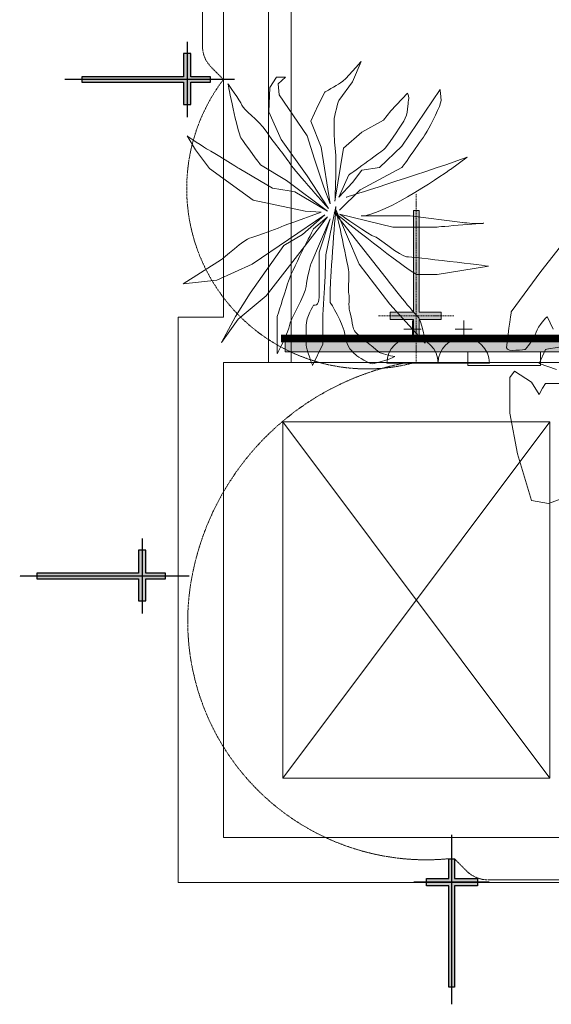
# Model space of a CAD drawing. Header units: millimetres. Extents: x -750 to 72845, y -24282 to 18874.
# Tile 52 of 154: x 49465 to 51258, y -410 to 2911. Entities that reach past the tile are written whole.
import ezdxf

# ---------------------------------------------------------------- set-up
doc = ezdxf.new("R2010")
doc.units = ezdxf.units.MM
doc.header["$MEASUREMENT"] = 0
for name, pattern in [('( Hidden )', [0.375, 0.25, -0.125]), ('DASHED', [19.05, 12.7, -6.35]), ('HIDDENX2', [0.75, 0.5, -0.25])]:
    doc.linetypes.add(name, pattern=pattern)
for name, color, linetype, lineweight in [('& Lighting (Walls)', 5, 'Continuous', 15), ('IRISH HOUSE_HYD AIRPORT_DRAINAGE LAYOUT 1$0$GREYSCALE', 8, 'Continuous', 0), ('M-MEP-ELLG-CABLE', 146, 'HIDDENX2', 20), ('M-MEP-ELPR-EQUIP', 6, 'Continuous', 20)]:
    doc.layers.add(name, color=color, linetype=linetype, lineweight=lineweight)
for name, color, linetype in [('E Floor Lighting', 5, 'DASHED'), ('E Wall Light', 5, 'Continuous'), ('IRISH HOUSE_HYD AIRPORT_DRAINAGE LAYOUT 1$0$GREY SCALE', 8, 'Continuous')]:
    doc.layers.add(name, color=color, linetype=linetype)

# ---------------------------------------------------------------- blocks, each defined once
blk = doc.blocks.new('IRISH HOUSE_HYD AIRPORT_DRAINAGE LAYOUT 1$0$FLOOR PLAN')
at = {"layer": 'IRISH HOUSE_HYD AIRPORT_DRAINAGE LAYOUT 1$0$GREYSCALE', "lineweight": 0, "ltscale": 0.25}
h = blk.add_hatch(color=8, dxfattribs=at)
h.dxf.hatch_style = 1
h.paths.add_polyline_path([(1836.2, 1841.3), (361, 1841.3), (361, 1790.4), (1836.2, 1790.4)])
at = {"layer": 'IRISH HOUSE_HYD AIRPORT_DRAINAGE LAYOUT 1$0$GREYSCALE', "color": 8, "lineweight": 0, "ltscale": 0.25}
for p, q in [((305, 8227.7), (304.8, 1755)), ((304.8, 1755), (304.8, 4141)), ((304.8, 4141), (304.8, 1755)), ((381, 1755), (381, 4141)), ((1836.2, 1841.3), (361, 1841.3)), ((361, 1841.3), (361, 1790.4)), ((361, 1790.4), (1836.2, 1790.4)), ((976.1, 1790.4), (1221.2, 1790.4)), ((976.1, 1745.1), (976.1, 1790.4)), ((1221.2, 1790.4), (1221.2, 1745.1)), ((152.4, 152.4), (152.4, 1755)), ((152.4, 1755), (1453.1, 1755)), ((152.4, 152.4), (152.4, 1755)), ((152.4, 1755), (1453.1, 1755)), ((152.4, 152.4), (152.4, 1755)), ((152.4, 1755), (1453.1, 1755)), ((304.8, 1755), (152.4, 1755)), ((152.4, 1755), (152.4, 152.4)), ((304.8, 1755), (381, 1755)), ((1221.2, 1745.1), (976.1, 1745.1)), ((352.8, 352.8), (1252.6, 1554.6)), ((352.8, 1554.6), (1252.6, 352.8)), ((352.8, 352.8), (352.8, 1554.6)), ((352.8, 1554.6), (1252.6, 1554.6)), ((352.8, 352.8), (1252.6, 1554.6)), ((352.8, 1554.6), (1252.6, 352.8)), ((352.8, 352.8), (352.8, 1554.6)), ((352.8, 1554.6), (1252.6, 1554.6)), ((352.8, 352.8), (1252.6, 1554.6)), ((352.8, 1554.6), (1252.6, 352.8)), ((352.8, 352.8), (352.8, 1554.6)), ((352.8, 1554.6), (1252.6, 1554.6)), ((1252.6, 1554.6), (1252.6, 352.8)), ((1252.6, 1554.6), (1252.6, 352.8)), ((1252.6, 1554.6), (1252.6, 352.8)), ((1252.6, 352.8), (352.8, 352.8)), ((1252.6, 352.8), (352.8, 352.8)), ((1252.6, 352.8), (352.8, 352.8)), ((1453.1, 152.4), (152.4, 152.4)), ((1453.1, 152.4), (152.4, 152.4)), ((1453.1, 152.4), (152.4, 152.4)), ((152.4, 152.4), (1453.1, 152.4))]:
    blk.add_line(p, q, dxfattribs=at)
at = {"layer": 'IRISH HOUSE_HYD AIRPORT_DRAINAGE LAYOUT 1$0$GREYSCALE', "color": 8, "lineweight": 0, "ltscale": 0.2}
for p, q in [((152.6, 8091.7), (152.4, 1907.4)), ((152.4, 1907.4), (0, 1907.4)), ((0, 1907.4), (0, 0)), ((0, 0), (1605.5, 0))]:
    blk.add_line(p, q, dxfattribs=at)
at = {"layer": 'IRISH HOUSE_HYD AIRPORT_DRAINAGE LAYOUT 1$0$GREYSCALE', "color": 8, "lineweight": 0}
for p, q in [((789.9, 1839), (789.9, 1896.6)), ((962.7, 1839), (962.7, 1896.6)), ((761.1, 1867.8), (818.7, 1867.8)), ((933.9, 1867.8), (991.5, 1867.8)), ((703.5, 1752.6), (876.3, 1752.6)), ((876.3, 1752.6), (1049.1, 1752.6))]:
    blk.add_line(p, q, dxfattribs=at)
for centre in [(789.9, 1752.6), (962.7, 1752.6)]:
    blk.add_arc(centre, 86.4, 0, 180, dxfattribs=at)
for points in [[(547.3, 2698.1), (563, 2707.4), (616.4, 2770.2), (616.4, 2770.2)], [(616.4, 2770.2), (616.4, 2770.2), (588.1, 2701.2), (588.1, 2701.2)], [(211.6, 2512.9), (199.1, 2531.7), (167.7, 2694.9), (167.7, 2694.9)], [(167.7, 2694.9), (167.7, 2694.9), (208.5, 2638.4), (214.7, 2622.7)], [(308.8, 2682.3), (308.8, 2682.3), (330.8, 2716.9), (330.8, 2716.9)], [(330.8, 2716.9), (330.8, 2716.9), (362.1, 2716.9), (362.1, 2716.9)], [(362.1, 2716.9), (362.1, 2716.9), (337, 2694.9), (337, 2694.9)], [(337, 2694.9), (337, 2694.9), (340.2, 2657.3), (340.2, 2657.3)], [(494, 2666.7), (494, 2666.7), (531.6, 2688.6), (547.3, 2698.1)], [(588.1, 2701.2), (588.1, 2701.2), (541, 2638.4), (541, 2638.4)], [(305.7, 2600.8), (305.7, 2600.8), (308.8, 2682.3), (308.8, 2682.3)], [(472, 2622.7), (472, 2622.7), (494, 2666.7), (494, 2666.7)], [(716.8, 2604), (716.8, 2604), (773.3, 2663.5), (773.3, 2663.5)], [(754.4, 2484.7), (754.4, 2484.7), (883, 2676.1), (883, 2676.1)], [(773.3, 2663.5), (773.3, 2663.5), (779.5, 2647.8), (776.4, 2638.4)], [(340.2, 2657.3), (340.2, 2657.3), (434.3, 2519.2), (434.3, 2519.2)], [(776.4, 2638.4), (773.3, 2629.1), (776.4, 2594.5), (760.6, 2569.4)], [(214.7, 2622.7), (221.1, 2607), (268, 2575.6), (296.3, 2534.9)], [(346.5, 2506.6), (346.5, 2506.6), (305.7, 2600.8), (305.7, 2600.8)], [(446.9, 2569.4), (446.9, 2569.4), (472, 2622.7), (472, 2622.7)], [(691.6, 2572.6), (691.6, 2572.6), (716.8, 2604), (716.8, 2604)], [(481.4, 2481.5), (481.4, 2481.5), (446.9, 2569.4), (446.9, 2569.4)], [(619.5, 2531.7), (619.5, 2531.7), (691.6, 2572.6), (691.6, 2572.6)], [(760.6, 2569.4), (745, 2544.3), (704.2, 2481.5), (691.6, 2472.2)], [(296.3, 2534.9), (311.1, 2513.5), (327.8, 2491.9), (342.9, 2472.3)], [(556.7, 2478.4), (556.7, 2478.4), (619.5, 2531.7), (619.5, 2531.7)], [(839.1, 2534.9), (826.6, 2512.9), (754.4, 2412.6), (754.4, 2412.6)], [(57.9, 2472.2), (57.9, 2472.2), (29.6, 2519.2), (29.6, 2519.2)], [(29.6, 2519.2), (29.6, 2519.2), (89.2, 2478.4), (101.8, 2472.2)], [(277.4, 2422), (277.4, 2422), (224.1, 2494.1), (211.6, 2512.9)], [(434.3, 2384.3), (434.3, 2384.3), (346.5, 2506.6), (346.5, 2506.6)], [(434.3, 2519.2), (434.3, 2519.2), (459.4, 2440.8), (459.4, 2440.8)], [(105, 2409.4), (105, 2409.4), (57.9, 2472.2), (57.9, 2472.2)], [(101.8, 2472.2), (114.3, 2465.9), (205.3, 2409.4), (205.3, 2409.4)], [(342.9, 2472.3), (356.6, 2454.7), (369, 2438.5), (377.9, 2425.2)], [(512.8, 2290.2), (512.8, 2290.2), (481.4, 2481.5), (481.4, 2481.5)], [(528.5, 2299.6), (528.5, 2299.6), (556.7, 2478.4), (556.7, 2478.4)], [(691.6, 2472.2), (679.1, 2462.8), (575.5, 2387.5), (575.5, 2387.5)], [(679.1, 2412.6), (679.1, 2412.6), (754.4, 2484.7), (754.4, 2484.7)], [(377.9, 2425.2), (396.7, 2396.8), (506.6, 2274.5), (506.6, 2274.5)], [(459.4, 2440.8), (459.4, 2440.8), (490.9, 2346.6), (490.9, 2346.6)], [(566.2, 2312.2), (566.2, 2312.2), (795.3, 2384.3), (974, 2447.1)], [(974, 2447.1), (974, 2447.1), (917.6, 2406.3), (917.6, 2406.3)], [(252.5, 2302.7), (252.5, 2302.7), (105, 2409.4), (105, 2409.4)], [(205.3, 2409.4), (205.3, 2409.4), (318.3, 2343.5), (318.3, 2343.5)], [(365.4, 2368.7), (365.4, 2368.7), (277.4, 2422), (277.4, 2422)], [(588.1, 2362.4), (588.1, 2362.4), (619.5, 2403.2), (619.5, 2403.2)], [(754.4, 2412.6), (754.4, 2412.6), (613.2, 2337.3), (613.2, 2337.3)], [(917.6, 2406.3), (917.6, 2406.3), (697.9, 2249.4), (616.4, 2249.4)], [(619.5, 2403.2), (619.5, 2403.2), (679.1, 2412.6), (679.1, 2412.6)], [(503.4, 2265.1), (503.4, 2265.1), (365.4, 2368.7), (365.4, 2368.7)], [(506.6, 2274.5), (506.6, 2274.5), (434.3, 2384.3), (434.3, 2384.3)], [(575.5, 2387.5), (575.5, 2387.5), (541, 2312.2), (541, 2312.2)], [(541, 2312.2), (541, 2312.2), (588.1, 2362.4), (588.1, 2362.4)], [(318.3, 2343.5), (318.3, 2343.5), (373.9, 2334.2), (373.9, 2334.2)], [(373.9, 2334.2), (373.9, 2334.2), (393.6, 2331), (393.6, 2331)], [(393.6, 2331), (393.6, 2331), (503.4, 2265.1), (503.4, 2265.1)], [(490.9, 2346.6), (490.9, 2346.6), (512.8, 2290.2), (512.8, 2290.2)], [(613.2, 2337.3), (613.2, 2337.3), (544.2, 2268.3), (544.2, 2268.3)], [(428.1, 2265.1), (428.1, 2265.1), (252.5, 2302.7), (252.5, 2302.7)], [(377.9, 2224.3), (377.9, 2224.3), (481.4, 2262), (481.4, 2262)], [(481.4, 2262), (481.4, 2262), (428.1, 2265.1), (428.1, 2265.1)], [(531.6, 2280.8), (531.6, 2280.8), (497.2, 2117.6), (497.2, 2117.6)], [(533.9, 2255.1), (528.5, 2259.6), (525.3, 2262), (525.3, 2262)], [(525.3, 2262), (525.3, 2262), (701.1, 2039.2), (701.1, 2039.2)], [(610.2, 2086.3), (610.2, 2086.3), (531.6, 2271.3), (531.6, 2271.3)], [(494, 2252.5), (494, 2252.5), (249.2, 2086.3), (249.2, 2086.3)], [(503.4, 2246.2), (503.4, 2246.2), (359, 2061.2), (359, 2061.2)], [(418.7, 2186.6), (418.7, 2186.6), (494, 2252.5), (494, 2252.5)], [(512.8, 2240), (512.8, 2240), (446.9, 2086.3), (446.9, 2086.3)], [(456.3, 2205.5), (456.3, 2205.5), (486.3, 2231.4), (486.3, 2231.4)], [(475.1, 2127), (475.1, 2127), (512.8, 2240), (512.8, 2240)], [(486.3, 2231.4), (486.3, 2231.4), (503.4, 2246.2), (503.4, 2246.2)], [(723.1, 2211.7), (723.1, 2211.7), (544.2, 2255.7), (544.2, 2255.7)], [(616.4, 2249.4), (616.4, 2249.4), (782.6, 2249.4), (782.6, 2249.4)], [(782.6, 2249.4), (782.6, 2249.4), (958.3, 2227.4), (958.3, 2227.4)], [(368.5, 2020.4), (381, 2061.2), (456.3, 2205.5), (456.3, 2205.5)], [(870.5, 2211.7), (870.5, 2211.7), (723.1, 2211.7), (723.1, 2211.7)], [(355.9, 2149), (355.9, 2149), (418.7, 2186.6), (418.7, 2186.6)], [(1222.8, 2062), (1222.8, 2062), (1301.6, 2161.8), (1301.6, 2161.8)], [(243, 1989), (243, 1989), (355.9, 2149), (355.9, 2149)], [(17, 2020.4), (17, 2020.4), (145.7, 2101.9), (145.7, 2101.9)], [(497.2, 2117.6), (497.2, 2117.6), (494, 2020.4), (494, 2020.4)], [(249.2, 2086.3), (249.2, 2086.3), (130, 2032.9), (130, 2032.9)], [(359, 2061.2), (359, 2061.2), (296.3, 1979.5), (296.3, 1979.5)], [(446.9, 2086.3), (446.9, 2086.3), (434.3, 2039.2), (431.2, 2010.9)], [(713.6, 1951.4), (713.6, 1951.4), (610.2, 2086.3), (610.2, 2086.3)], [(1046.2, 2080), (1046.2, 2080), (873.6, 2051.8), (873.6, 2051.8)], [(1122.9, 1925.3), (1122.9, 1925.3), (1222.8, 2062), (1222.8, 2062)], [(130, 2032.9), (130, 2032.9), (17, 2020.4), (17, 2020.4)], [(701.1, 2039.2), (701.1, 2039.2), (785.8, 1929.4), (804.6, 1913.7)], [(334, 1910.5), (334, 1910.5), (355.9, 1979.5), (368.5, 2020.4)], [(192.8, 1910.5), (192.8, 1910.5), (243, 1989), (243, 1989)], [(296.3, 1979.5), (296.3, 1979.5), (202.1, 1901.2), (202.1, 1901.2)], [(575.5, 1985.8), (578.7, 1973.3), (572.4, 1948.2), (578.7, 1926.3)], [(563, 1844.6), (556.7, 1885.4), (512.8, 1957.6), (512.8, 1957.6)], [(832.8, 1819.6), (832.8, 1819.6), (713.6, 1951.4), (713.6, 1951.4)], [(145.7, 1822.7), (145.7, 1822.7), (192.8, 1910.5), (192.8, 1910.5)], [(202.1, 1901.2), (202.1, 1901.2), (145.7, 1822.7), (145.7, 1822.7)], [(334, 1785), (334, 1785), (334, 1910.5), (334, 1910.5)], [(578.7, 1926.3), (585, 1904.3), (588.1, 1866.6), (597.4, 1857.2)], [(804.6, 1913.7), (823.5, 1898), (832.8, 1819.6), (832.8, 1819.6)], [(1243.9, 1909.5), (1243.9, 1909.5), (1212.3, 1878), (1207, 1857)], [(1264.8, 1867.5), (1264.8, 1867.5), (1243.9, 1909.5), (1243.9, 1909.5)], [(597.4, 1781.9), (588.1, 1791.3), (569.2, 1803.8), (563, 1844.6)], [(597.4, 1857.2), (606.9, 1847.8), (679.1, 1788.2), (679.1, 1788.2)], [(1207, 1857), (1201.8, 1836), (1170.3, 1799.2), (1170.3, 1799.2)], [(487.7, 1816.4), (487.7, 1816.4), (453.1, 1744.3), (453.1, 1744.3)], [(1217.5, 1751.9), (1217.5, 1751.9), (1238.5, 1799.2), (1238.5, 1799.2)], [(1238.5, 1799.2), (1238.5, 1799.2), (1338.4, 1815), (1354.1, 1820.2)], [(1275.4, 1730.9), (1275.4, 1730.9), (1217.5, 1751.9), (1217.5, 1751.9)], [(1117.7, 1704.7), (1117.7, 1704.7), (1133.5, 1725.7), (1133.5, 1725.7)], [(1117.7, 1583.8), (1117.7, 1583.8), (1117.7, 1704.7), (1117.7, 1704.7)], [(1133.5, 1725.7), (1133.5, 1725.7), (1191.3, 1688.9), (1191.3, 1688.9)], [(1191.3, 1688.9), (1191.3, 1688.9), (1217.5, 1646.9), (1217.5, 1646.9)], [(1217.5, 1646.9), (1217.5, 1646.9), (1228, 1667.9), (1228, 1667.9)], [(1228, 1667.9), (1228, 1667.9), (1238.5, 1683.7), (1238.5, 1683.7)], [(1238.5, 1683.7), (1238.5, 1683.7), (1306.9, 1683.7), (1306.9, 1683.7)], [(1144, 1447.2), (1144, 1447.2), (1117.7, 1583.8), (1117.7, 1583.8)], [(1191.3, 1289.6), (1191.3, 1289.6), (1144, 1447.2), (1144, 1447.2)], [(1249, 1279), (1249, 1279), (1191.3, 1289.6), (1191.3, 1289.6)], [(1291, 1294.8), (1291, 1294.8), (1249, 1279), (1249, 1279)]]:
    blk.add_open_spline(points, degree=3, dxfattribs=at)
for points, knots in [([(883, 2676.1), (883, 2676.1), (886.1, 2654.2), (886.1, 2638.4), (886.1, 2622.7), (851.7, 2556.8), (839.1, 2534.9)], [129, 129, 129, 129, 130, 130, 130, 131, 131, 131, 131]), ([(541, 2638.4), (541, 2638.4), (525.3, 2588.2), (525.3, 2569.4), (525.3, 2550.6), (525.3, 2512.9), (528.5, 2487.8), (531.6, 2462.8), (531.6, 2415.7), (531.6, 2400), (531.6, 2384.3), (528.5, 2299.6), (528.5, 2299.6)], [110, 110, 110, 110, 111, 111, 111, 112, 112, 112, 113, 113, 113, 114, 114, 114, 114]), ([(512.8, 1957.6), (512.8, 1957.6), (512.8, 1979.5), (512.8, 2007.8), (512.8, 2036.1), (531.6, 2280.8), (531.6, 2280.8)], [32, 32, 32, 32, 33, 33, 33, 34, 34, 34, 34]), ([(531.6, 2271.3), (531.6, 2271.3), (575.5, 2070.5), (575.5, 2054.8), (575.5, 2039.2), (572.5, 1998.4), (575.5, 1985.8)], [22, 22, 22, 22, 23, 23, 23, 24, 24, 24, 24]), ([(873.6, 2051.8), (873.6, 2051.8), (820.3, 2051.8), (804.6, 2051.8), (790.6, 2051.8), (579.2, 2219.2), (533.9, 2255.1)], [13, 13, 13, 13, 14, 14, 14, 15, 15, 15, 15]), ([(544.2, 2255.7), (544.2, 2255.7), (650.9, 2180.4), (660.2, 2180.4), (669.6, 2180.4), (751.3, 2111.4), (770.1, 2111.4), (789, 2111.4), (1046.2, 2080), (1046.2, 2080)], [9, 9, 9, 9, 10, 10, 10, 11, 11, 11, 12, 12, 12, 12]), ([(958.3, 2227.4), (958.3, 2227.4), (999.2, 2221.1), (1027.3, 2224.3), (1055.5, 2227.4), (870.5, 2211.7), (870.5, 2211.7)], [5, 5, 5, 5, 6, 6, 6, 7, 7, 7, 7]), ([(145.7, 2101.9), (145.7, 2101.9), (230.5, 2174.1), (239.8, 2174.1), (249.2, 2174.1), (377.9, 2224.3), (377.9, 2224.3)], [67, 67, 67, 67, 68, 68, 68, 69, 69, 69, 69]), ([(456.3, 1948.2), (456.3, 1948.2), (475.1, 1941.9), (475.1, 1976.5), (475.1, 2010.9), (475.1, 2127), (475.1, 2127)], [42, 42, 42, 42, 43, 43, 43, 44, 44, 44, 44]), ([(431.2, 2010.9), (428.1, 1982.7), (374.8, 1894.8), (374.8, 1879.2), (374.8, 1863.5), (334, 1785), (334, 1785)], [47, 47, 47, 47, 48, 48, 48, 49, 49, 49, 49]), ([(494, 2020.4), (494, 2020.4), (487.7, 1929.4), (487.7, 1904.3), (487.7, 1879.2), (487.7, 1816.4), (487.7, 1816.4)], [36, 36, 36, 36, 37, 37, 37, 38, 38, 38, 38]), ([(453.1, 1744.3), (453.1, 1744.3), (431.2, 1800.7), (431.2, 1813.3), (431.2, 1825.9), (431.2, 1850.9), (431.2, 1879.2), (431.2, 1907.4), (456.3, 1948.2), (456.3, 1948.2)], [39, 39, 39, 39, 40, 40, 40, 41, 41, 41, 42, 42, 42, 42]), ([(1170.3, 1799.2), (1170.3, 1799.2), (1107.3, 1788.7), (1107.3, 1804.4), (1107.3, 1820.2), (1122.9, 1925.3), (1122.9, 1925.3)], [158, 158, 158, 158, 159, 159, 159, 160, 160, 160, 160]), ([(679.1, 1788.2), (679.1, 1788.2), (716.8, 1775.6), (729.3, 1775.6), (741.8, 1775.6), (663.3, 1750.5), (653.9, 1750.5), (644.6, 1750.5), (606.9, 1772.5), (597.4, 1781.9)], [27, 27, 27, 27, 28, 28, 28, 29, 29, 29, 30, 30, 30, 30])]:
    blk.add_open_spline(points, degree=3, knots=knots, dxfattribs=at)
blk = doc.blocks.new('IRISH HOUSE_HYD AIRPORT_DRAINAGE LAYOUT 1')
at = {"layer": 'IRISH HOUSE_HYD AIRPORT_DRAINAGE LAYOUT 1$0$GREY SCALE'}
blk.add_blockref('IRISH HOUSE_HYD AIRPORT_DRAINAGE LAYOUT 1$0$FLOOR PLAN', (0, 0), dxfattribs=at)
blk = doc.blocks.new('gabian wall bracket light')
at = {"layer": '& Lighting (Walls)'}
h = blk.add_hatch(color=5, dxfattribs=at)
h.dxf.hatch_style = 1
h.paths.add_polyline_path([(16574.131, -14269.385), (16575.112, -14269.385), (16575.112, -14269.06), (16574.131, -14269.06), (16574.131, -14268.191), (16573.881, -14268.191), (16573.881, -14269.06), (16572.855, -14269.06), (16572.855, -14269.385), (16573.881, -14269.385), (16573.881, -14273.882), (16574.131, -14273.882)])
at = {"layer": '& Lighting (Walls)', "color": 5, "linetype": '( Hidden )', "ltscale": 0.2}
for p, q in [((16574.006, -14267.131), (16574.006, -14274.636)), ((16572.342, -14269.222), (16575.672, -14269.222))]:
    blk.add_line(p, q, dxfattribs=at)
at = {"layer": '& Lighting (Walls)', "color": 5}
blk.add_lwpolyline([(16574.131, -14269.385), (16575.112, -14269.385), (16575.112, -14269.06), (16574.131, -14269.06), (16574.131, -14268.191), (16573.881, -14268.191), (16573.881, -14269.06), (16572.855, -14269.06), (16572.855, -14269.385), (16573.881, -14269.385), (16573.881, -14273.882), (16574.131, -14273.882)], close=True, dxfattribs=at)
blk = doc.blocks.new('sjrhbmvjksl')
at = {"layer": 'E Floor Lighting', "xscale": -3, "yscale": 3, "zscale": 3, "rotation": 180}
blk.add_blockref('gabian wall bracket light', (1672459.12, -121959.35), dxfattribs=at)
blk = doc.blocks.new('unseyb')
at = {"layer": 'E Wall Light'}
h = blk.add_hatch(color=5, dxfattribs=at)
h.dxf.hatch_style = 1
h.paths.add_polyline_path([(1723782.17, -79199.22), (1723779.23, -79199.22), (1723779.23, -79200.19), (1723782.17, -79200.19), (1723782.17, -79202.8), (1723782.92, -79202.8), (1723782.92, -79200.19), (1723786, -79200.19), (1723786, -79199.22), (1723782.92, -79199.22), (1723782.92, -79185.73), (1723782.17, -79185.73)])
at = {"layer": 'E Wall Light', "color": 5, "linetype": '( Hidden )', "ltscale": 0.2}
for p, q in [((1723782.54, -79205.98), (1723782.54, -79183.47)), ((1723787.54, -79199.71), (1723777.55, -79199.71))]:
    blk.add_line(p, q, dxfattribs=at)
at = {"layer": 'E Wall Light', "color": 5}
blk.add_lwpolyline([(1723782.17, -79199.22), (1723779.23, -79199.22), (1723779.23, -79200.19), (1723782.17, -79200.19), (1723782.17, -79202.8), (1723782.92, -79202.8), (1723782.92, -79200.19), (1723786, -79200.19), (1723786, -79199.22), (1723782.92, -79199.22), (1723782.92, -79185.73), (1723782.17, -79185.73)], close=True, dxfattribs=at)
blk = doc.blocks.new('yuterfgkm')
at = {"layer": 'E Wall Light', "rotation": 90}
for p in [(1642952.74, -1802906.03), (1642946.74, -1802971.98)]:
    blk.add_blockref('unseyb', p, dxfattribs=at)
at = {"layer": 'E Wall Light', "xscale": -1, "rotation": 180}
blk.add_blockref('unseyb', (-1595.01, -158429.79), dxfattribs=at)

msp = doc.modelspace()

# ---------------------------------------------------------------- linework, layer by layer
at = {"layer": 'E Floor Lighting', "color": 5, "linetype": 'Continuous', "const_width": 25.4}
msp.add_lwpolyline([(50347, 1835.7), (51419.1, 1835.7), (51419.1, 461.8)], dxfattribs=at)
at = {"layer": 'M-MEP-ELLG-CABLE', "color": 1, "ltscale": 5}
for points in [[(50152.4, 2709.6), (50152.4, 2709.6), (50110.9, 2751.5, -0.197928), (50081.8, 2822), (50081.8, 7347.6, -0.199474), (50111.3, 7418.5), (50152.4, 7459.4), (50152.6, 7459.2)], [(56646.2, 80.7), (56603.9, 38.7, -0.197928), (56533.4, 9.7), (51043.5, 9.7, -0.199474), (50972.6, 39.2), (50931.2, 80.7)]]:
    msp.add_lwpolyline(points, format="xyb", dxfattribs=at)
for centre, radius, start, end in [((50637.1, 2341.7), 608.5, 142.7952, 284.5389), ((50935.5, 864.8), 904.8, 100.3117, 169.1965), ((50836.4, 881.5), 804.4, 169.0402, 275.4048)]:
    msp.add_arc(centre, radius, start, end, dxfattribs=at)

# ---------------------------------------------------------------- block references
at = {"layer": 'E Floor Lighting', "xscale": 25.40000000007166, "yscale": 25.40000000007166, "zscale": 25.40000000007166}
msp.add_blockref('sjrhbmvjksl', (-43692598.3, 2012365.4), dxfattribs=at)
at = {"layer": 'E Wall Light', "xscale": 25.40000000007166, "yscale": 25.40000000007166, "zscale": 25.40000000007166}
msp.add_blockref('yuterfgkm', (-43692641.8, 2012446.1), dxfattribs=at)
at = {"layer": 'M-MEP-ELPR-EQUIP'}
msp.add_blockref('IRISH HOUSE_HYD AIRPORT_DRAINAGE LAYOUT 1', (50000, 0), dxfattribs=at)

doc.saveas('drawing.dxf')
